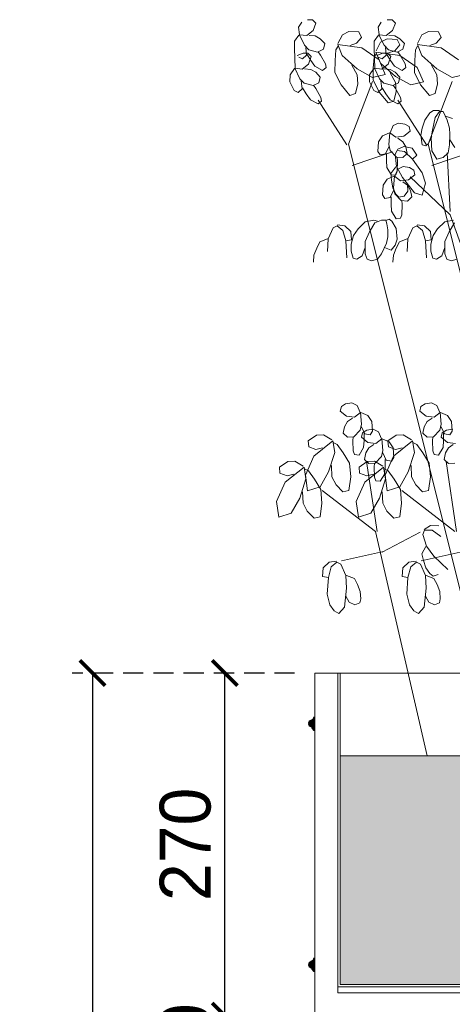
# Model space of a CAD drawing. Header units: millimetres. Extents: x 193134 to 268609, y 2024 to 10978.
# Tile 22 of 27: x 265542 to 265883, y 6779 to 7555. Entities that reach past the tile are written whole.
import ezdxf

# ---------------------------------------------------------------- set-up
doc = ezdxf.new("R2010")
doc.units = ezdxf.units.MM
doc.header["$LTSCALE"] = 2.5
doc.linetypes.add('DASHED2', pattern=[9.525, 6.35, -3.175])
for name, color, linetype, lineweight in [('ceiling electrical', 6, 'Continuous', 5), ('Dimension', 40, 'Continuous', 0), ('ELEVATION 3', 21, 'Continuous', 13), ('HATCH LIGHT', 250, 'Continuous', 0), ('HATCH MEDIUM', 251, 'Continuous', 5)]:
    doc.layers.add(name, color=color, linetype=linetype, lineweight=lineweight)
doc.layers.add('CORNICE', color=32, linetype='Continuous')
doc.styles.get("Standard").update_dxf_attribs({"font": 'GOTHIC.TTF'})
doc.dimstyles.new('AJKD_20', dxfattribs={"dimscale": 20, "dimtxt": 2, "dimasz": 1, "dimexe": 0.8, "dimexo": 0.8, "dimgap": 0.5, "dimtad": 1, "dimdec": 0, "dimzin": 0, "dimdsep": 46, "dimtxsty": 'Standard', "dimblk": 'ARCHTICK', "dimcen": 0.125, "dimclrd": 251, "dimclre": 251, "dimclrt": 42, "dimadec": 0, "dimazin": 0, "dimtfac": 1, "dimtdec": 0, "dimtix": 1, "dimtmove": 0, "dimatfit": 3, "dimfxl": 0, "dimtolj": 1, "dimtzin": 0, "dimarcsym": 0})

# ---------------------------------------------------------------- blocks, each defined once
blk = doc.blocks.new('M-2')
at = {"layer": 'CORNICE'}
h = blk.add_hatch(dxfattribs=at)
h.set_pattern_fill('CORK', color=32, scale=0.5)
h.set_pattern_definition([(0, (2058.6505, 0), (0, 1.5875), []), (135, (2059.4443, -0.7937), (-3.17500137, -3.17500137), [2.245065, -2.245065]), (135, (2059.841, -0.7937), (-3.17500137, -3.17500137), [2.245065, -2.245065]), (135, (2060.238, -0.7937), (-3.17500137, -3.17500137), [2.245065, -2.245065])])
edge = h.paths.add_edge_path()
edge.add_arc((47355.7, -85946.3), 6, 180, 270)
edge.add_line((47355.7, -85952.3), (47355.7, -85955.3))
edge.add_line((47355.7, -85955.3), (47359.3, -85955.3))
edge.add_arc((47356.4, -85967.3), 12.3, -76.3679, 76.3679, ccw=False)
edge.add_line((47359.3, -85979.3), (47355.7, -85979.3))
edge.add_line((47355.7, -85979.3), (47355.7, -85984.3))
edge.add_line((47355.7, -85984.3), (47349.7, -85993.3))
edge.add_line((47349.7, -85993.3), (47343.7, -85993.3))
edge.add_line((47343.7, -85993.3), (47343.7, -85943.3))
edge.add_line((47343.7, -85943.3), (47349.7, -85943.3))
edge.add_line((47349.7, -85943.3), (47349.7, -85946.3))
at = {"layer": 'CORNICE', "color": 32}
blk.add_lwpolyline([(47349.7, -85946.3, 0.414214), (47355.7, -85952.3), (47355.7, -85955.3), (47359.3, -85955.3, -0.786468), (47359.3, -85979.3), (47355.7, -85979.3), (47355.7, -85984.3), (47349.7, -85993.3), (47343.7, -85993.3), (47343.7, -85943.3), (47349.7, -85943.3)], format="xyb", close=True, dxfattribs=at)
blk = doc.blocks.new('EDER')
at = {"color": 151}
for p, q in [((-238.65, 853.69), (-235.82, 858.05)), ((-237.68, 846.88), (-238.65, 853.69)), ((-230.5, 860.23), (-226.17, 860.22)), ((-226.17, 860.22), (-223.21, 857.26)), ((-223.21, 857.26), (-225.72, 850.45)), ((-167.65, 853.69), (-164.82, 858.05)), ((-166.68, 846.88), (-167.65, 853.69)), ((-159.5, 860.23), (-155.17, 860.22)), ((-155.17, 860.22), (-152.22, 857.26)), ((-152.22, 857.26), (-154.72, 850.45)), ((-238.31, 846.5), (-242.17, 840.98)), ((-231.36, 845.97), (-237.89, 846.75)), ((-237.89, 846.75), (-233.34, 837.36)), ((-225.72, 850.45), (-231.36, 845.97)), ((-223.77, 845.82), (-229.2, 846.22)), ((-219.32, 843.24), (-223.77, 845.82)), ((-203.53, 839.1), (-199.55, 846.8)), ((-199.55, 846.8), (-193.84, 849.74)), ((-193.84, 849.74), (-184.94, 849.34)), ((-182.54, 844.45), (-186.85, 839.19)), ((-184.94, 849.34), (-182.54, 844.45)), ((-167.32, 846.5), (-171.18, 840.98)), ((-160.36, 845.97), (-166.9, 846.75)), ((-166.9, 846.75), (-162.34, 837.36)), ((-154.72, 850.45), (-160.36, 845.97)), ((-152.77, 845.82), (-158.2, 846.22)), ((-148.32, 843.24), (-152.77, 845.82)), ((-132.53, 839.1), (-128.55, 846.8)), ((-128.55, 846.8), (-122.84, 849.74)), ((-122.84, 849.74), (-113.94, 849.34)), ((-111.55, 844.45), (-115.85, 839.19)), ((-113.94, 849.34), (-111.55, 844.45)), ((-242.17, 840.98), (-242.31, 834.56)), ((-233.34, 837.36), (-229.47, 833.37)), ((-231.41, 828.49), (-232.17, 835.43)), ((-215.21, 838.87), (-219.32, 843.24)), ((-216.5, 833.86), (-215.21, 838.87)), ((-205.42, 833.19), (-203.41, 836.53)), ((-203.69, 837.94), (-182.33, 835.07)), ((-199.77, 828.17), (-203.69, 837.94)), ((-186.85, 839.19), (-192.61, 837.28)), ((-182.33, 835.07), (-166.88, 824.37)), ((-171.18, 840.98), (-171.31, 834.56)), ((-169.42, 832.35), (-165.44, 840.05)), ((-165.44, 840.05), (-159.73, 842.99)), ((-162.34, 837.36), (-158.48, 833.37)), ((-160.42, 828.49), (-161.17, 835.43)), ((-159.73, 842.99), (-150.83, 842.58)), ((-148.43, 837.7), (-152.74, 832.44)), ((-150.83, 842.58), (-148.43, 837.7)), ((-144.22, 838.87), (-148.32, 843.24)), ((-145.5, 833.86), (-144.22, 838.87)), ((-134.42, 833.19), (-132.41, 836.53)), ((-132.69, 837.94), (-111.33, 835.07)), ((-128.77, 828.17), (-132.69, 837.94)), ((-115.85, 839.19), (-121.61, 837.28)), ((-111.33, 835.07), (-95.88, 824.37)), ((-241.71, 816.95), (-242.31, 834.56)), ((-239.85, 828.13), (-234.53, 830.3)), ((-238.49, 826.84), (-234.95, 825.29)), ((-234.95, 825.29), (-231.41, 828.49)), ((-234.53, 830.3), (-230.2, 830.29)), ((-227.73, 823.86), (-231.02, 829.26)), ((-230.2, 830.29), (-227.24, 827.33)), ((-227.24, 827.33), (-229.74, 820.53)), ((-229.47, 833.37), (-221.58, 831.3)), ((-221.58, 831.3), (-216.5, 833.86)), ((-221.16, 831.56), (-219.07, 828.6)), ((-219.07, 828.6), (-214.59, 820.75)), ((-206.07, 823.81), (-205.42, 833.19)), ((-186.22, 816.32), (-199.77, 828.17)), ((-171.96, 817.06), (-171.31, 826.44)), ((-170.71, 816.95), (-171.31, 834.56)), ((-171.31, 826.44), (-169.3, 829.78)), ((-169.58, 831.19), (-148.22, 828.32)), ((-165.66, 821.42), (-169.58, 831.19)), ((-168.85, 828.13), (-163.53, 830.3)), ((-167.49, 826.84), (-163.95, 825.29)), ((-163.95, 825.29), (-160.42, 828.49)), ((-163.53, 830.3), (-159.2, 830.29)), ((-156.74, 823.86), (-160.02, 829.26)), ((-159.2, 830.29), (-156.25, 827.33)), ((-156.25, 827.33), (-158.75, 820.53)), ((-152.74, 832.44), (-158.5, 830.52)), ((-158.48, 833.37), (-150.58, 831.3)), ((-150.58, 831.3), (-145.5, 833.86)), ((-150.16, 831.56), (-148.07, 828.6)), ((-148.22, 828.32), (-132.77, 817.62)), ((-148.07, 828.6), (-143.59, 820.75)), ((-135.07, 823.81), (-134.42, 833.19)), ((-115.23, 816.32), (-128.77, 828.17)), ((-229.74, 820.53), (-235.39, 816.04)), ((-224.03, 818.71), (-227.73, 823.86)), ((-217.14, 814.97), (-224.03, 818.71)), ((-214.59, 820.75), (-214, 817.41)), ((-206.22, 813.15), (-206.07, 823.81)), ((-191.14, 819.67), (-186.41, 810.92)), ((-166.88, 824.37), (-161.3, 811.39)), ((-152.11, 809.57), (-165.66, 821.42)), ((-158.75, 820.53), (-164.39, 816.04)), ((-153.03, 818.71), (-156.74, 823.86)), ((-146.14, 814.97), (-153.03, 818.71)), ((-143.59, 820.75), (-143.01, 817.41)), ((-135.23, 813.15), (-135.07, 823.81)), ((-132.77, 817.62), (-127.19, 804.63)), ((-120.15, 819.67), (-115.41, 810.92)), ((-246.2, 811.05), (-246.34, 804.63)), ((-242.34, 816.57), (-246.2, 811.05)), ((-235.39, 816.04), (-241.92, 816.83)), ((-241.92, 816.83), (-237.37, 807.44)), ((-227.8, 815.9), (-233.23, 816.29)), ((-223.34, 813.32), (-227.8, 815.9)), ((-219.24, 808.94), (-223.34, 813.32)), ((-220.53, 803.93), (-219.24, 808.94)), ((-214, 817.41), (-217.14, 814.97)), ((-200.73, 802.22), (-206.22, 813.15)), ((-186.41, 810.92), (-185.81, 802.83)), ((-172.66, 808.71), (-186.22, 816.32)), ((-175.21, 811.05), (-175.34, 804.63)), ((-171.35, 816.57), (-175.21, 811.05)), ((-161.3, 811.39), (-172.66, 808.71)), ((-172.11, 806.4), (-171.96, 817.06)), ((-164.39, 816.04), (-170.92, 816.83)), ((-170.92, 816.83), (-166.37, 807.44)), ((-156.8, 815.9), (-162.23, 816.29)), ((-157.04, 812.92), (-152.3, 804.17)), ((-152.35, 813.32), (-156.8, 815.9)), ((-148.25, 808.94), (-152.35, 813.32)), ((-138.55, 801.96), (-152.11, 809.57)), ((-149.53, 803.93), (-148.25, 808.94)), ((-143.01, 817.41), (-146.14, 814.97)), ((-129.74, 802.22), (-135.23, 813.15)), ((-115.41, 810.92), (-114.82, 802.83)), ((-101.66, 808.71), (-115.23, 816.32)), ((-90.3, 811.39), (-101.66, 808.71)), ((-246.34, 804.63), (-242.52, 796.91)), ((-237.37, 807.44), (-233.5, 803.44)), ((-235.44, 798.57), (-236.2, 805.51)), ((-233.5, 803.44), (-225.61, 801.37)), ((-225.61, 801.37), (-220.53, 803.93)), ((-225.19, 801.63), (-223.1, 798.67)), ((-192.93, 792.69), (-200.73, 802.22)), ((-194.16, 749.14), (-172.7, 804.99)), ((-185.81, 802.83), (-187.8, 794.22)), ((-175.34, 804.63), (-171.52, 796.91)), ((-166.63, 795.46), (-172.11, 806.4)), ((-166.37, 807.44), (-162.51, 803.44)), ((-164.45, 798.57), (-165.2, 805.51)), ((-162.51, 803.44), (-154.61, 801.37)), ((-154.61, 801.37), (-149.53, 803.93)), ((-154.19, 801.63), (-152.1, 798.67)), ((-152.3, 804.17), (-151.71, 796.08)), ((-127.19, 804.63), (-138.55, 801.96)), ((-121.93, 792.69), (-129.74, 802.22)), ((-123.16, 749.14), (-101.7, 804.99)), ((-114.82, 802.83), (-116.8, 794.22)), ((-242.52, 796.91), (-238.98, 795.36)), ((-238.98, 795.36), (-235.44, 798.57)), ((-231.76, 793.93), (-235.05, 799.34)), ((-228.06, 788.79), (-231.76, 793.93)), ((-223.1, 798.67), (-218.62, 790.82)), ((-187.8, 794.22), (-192.93, 792.69)), ((-171.52, 796.91), (-167.98, 795.36)), ((-167.98, 795.36), (-164.45, 798.57)), ((-158.82, 785.94), (-166.63, 795.46)), ((-160.76, 793.93), (-164.05, 799.34)), ((-157.06, 788.79), (-160.76, 793.93)), ((-151.71, 796.08), (-153.69, 787.47)), ((-152.1, 798.67), (-147.62, 790.82)), ((-116.8, 794.22), (-121.93, 792.69)), ((-221.17, 785.05), (-228.06, 788.79)), ((-218.03, 787.48), (-221.17, 785.05)), ((-195.42, 748.37), (-221.1, 788.26)), ((-218.62, 790.82), (-218.03, 787.48)), ((-153.69, 787.47), (-158.82, 785.94)), ((-150.17, 785.05), (-157.06, 788.79)), ((-147.03, 787.48), (-150.17, 785.05)), ((-124.43, 748.37), (-150.1, 788.26)), ((-147.62, 790.82), (-147.03, 787.48)), ((-121.61, 776.94), (-126.05, 770.62)), ((-118.16, 779.2), (-121.61, 776.94)), ((-112.98, 779.2), (-118.16, 779.2)), ((-116.93, 772.88), (-112.98, 778.3)), ((-112.98, 778.3), (-109.53, 778.3)), ((-109.53, 778.3), (-106.08, 770.62)), ((-107.56, 774.23), (-101.4, 771.98)), ((-156.87, 759.33), (-154.16, 765.65)), ((-154.16, 765.65), (-149.47, 767.91)), ((-149.47, 767.91), (-143.8, 767.01)), ((-143.8, 767.01), (-140.1, 764.75)), ((-140.1, 764.75), (-139.12, 760.69)), ((-126.05, 770.62), (-128.27, 763.4)), ((-119.15, 761.59), (-116.93, 772.88)), ((-106.08, 770.62), (-104.11, 763.4)), ((-163.77, 756.62), (-167.22, 751.2)), ((-157.61, 759.33), (-163.77, 756.62)), ((-157.12, 759.33), (-158.1, 748.94)), ((-151.94, 755.27), (-157.12, 759.33)), ((-144.79, 756.17), (-151.94, 755.27)), ((-139.12, 760.69), (-144.79, 756.17)), ((-128.27, 763.4), (-129.5, 757.07)), ((-129.5, 757.07), (-128.27, 748.49)), ((-120.38, 754.81), (-119.15, 761.59)), ((-104.11, 763.4), (-103.61, 757.98)), ((-103.61, 757.98), (-104.11, 748.49)), ((-57.7, 203.03), (-194.16, 749.14)), ((-167.22, 751.2), (-167.96, 742.62)), ((-158.1, 748.94), (-156.87, 743.52)), ((-145.53, 751.2), (-149.97, 754.36)), ((-143.06, 746.69), (-145.53, 751.2)), ((-128.27, 748.49), (-125.06, 747.59)), ((-125.06, 747.59), (-123.09, 749.4)), ((13.29, 203.03), (-123.16, 749.14)), ((-123.09, 749.4), (-119.89, 755.72)), ((-119.89, 743.07), (-120.38, 754.81)), ((-104.11, 748.49), (-105.34, 741.27)), ((-99.42, 746.23), (-103.61, 753.01)), ((-190.89, 729.99), (-154.85, 742.38)), ((-167.96, 742.62), (-165.75, 739.46)), ((-165.75, 739.46), (-161.06, 740.36)), ((-161.06, 740.36), (-158.1, 746.69)), ((-160.32, 734.49), (-160.32, 740.81)), ((-156.87, 743.52), (-151.2, 737.65)), ((-152.58, 740.06), (-150.56, 743.39)), ((-151.21, 729.26), (-152.58, 740.06)), ((-150.82, 744.29), (-144.67, 746.98)), ((-150.56, 743.39), (-144.03, 742.61)), ((-145.53, 737.2), (-141.83, 740.81)), ((-144.67, 746.98), (-137.45, 745.55)), ((-144.03, 742.61), (-137, 735.79)), ((-141.83, 740.81), (-143.06, 746.69)), ((-137.45, 745.55), (-133.04, 739.25)), ((-133.04, 739.25), (-137, 735.79)), ((-115.2, 735.85), (-119.89, 743.07)), ((-119.89, 729.99), (-83.85, 742.38)), ((-105.34, 741.27), (-109.53, 737.2)), ((-103.37, 688.88), (-106.08, 741.27)), ((-159.83, 728.17), (-160.32, 734.49)), ((-151.2, 737.65), (-145.53, 737.2)), ((-150.71, 737.65), (-150.46, 734.04)), ((-150.46, 734.04), (-150.71, 725.01)), ((-137, 735.79), (-128.42, 723.56)), ((-109.53, 737.2), (-115.2, 735.85)), ((-155.88, 721.4), (-159.83, 728.17)), ((-151.84, 728.88), (-156.33, 722.98)), ((-156.33, 722.98), (-155.84, 716.94)), ((-151.94, 721.85), (-155.88, 721.4)), ((-152.68, 720.49), (-149.97, 726.81)), ((-150.71, 725.01), (-151.94, 721.85)), ((-145.98, 719.23), (-151.21, 729.26)), ((-149.97, 726.81), (-145.28, 729.07)), ((-145.28, 729.07), (-139.61, 728.17)), ((-134.93, 721.85), (-140.6, 717.33)), ((-139.61, 728.17), (-135.91, 725.91)), ((-135.91, 725.91), (-134.93, 721.85)), ((-128.42, 723.56), (-125.39, 714.3)), ((-163.03, 712.36), (-163.77, 703.78)), ((-159.58, 717.78), (-163.03, 712.36)), ((-153.42, 720.49), (-159.58, 717.78)), ((-155.84, 716.94), (-154.66, 710.25)), ((-152.92, 720.49), (-153.91, 710.1)), ((-147.75, 716.43), (-152.92, 720.49)), ((-140.6, 717.33), (-147.75, 716.43)), ((-135.38, 705.59), (-145.98, 719.23)), ((-141.34, 712.36), (-145.77, 715.52)), ((-141.31, 707.27), (-141.59, 713.44)), ((-138.87, 707.85), (-141.34, 712.36)), ((-103.37, 686.17), (-139.12, 720.04)), ((-125.39, 714.3), (-128.35, 703.52)), ((-163.77, 703.78), (-161.55, 700.62)), ((-156.87, 701.52), (-153.91, 707.85)), ((-154.66, 710.25), (-151.8, 704.6)), ((-153.91, 710.1), (-152.68, 704.69)), ((-152.68, 704.69), (-147.01, 698.81)), ((-151.8, 704.6), (-149.29, 701.89)), ((-144.56, 702.65), (-141.31, 707.27)), ((-137.64, 701.98), (-138.87, 707.85)), ((-128.35, 703.52), (-135.38, 705.59)), ((-161.55, 700.62), (-156.87, 701.52)), ((-156.13, 695.65), (-156.13, 701.98)), ((-155.64, 689.33), (-156.13, 695.65)), ((-149.29, 701.89), (-144.56, 702.65)), ((-147.01, 698.81), (-141.34, 698.36)), ((-146.51, 698.81), (-146.27, 695.2)), ((-146.27, 695.2), (-146.51, 686.17)), ((-141.34, 698.36), (-137.64, 701.98)), ((-151.69, 682.56), (-155.64, 689.33)), ((-146.51, 686.17), (-147.75, 683.01)), ((-71.81, 597.2), (-103.37, 686.17)), ((-203.96, 677.14), (-197.3, 676.23)), ((-179.18, 679.79), (-185.59, 673.47)), ((-171.53, 681.15), (-179.18, 679.79)), ((-175.23, 670.76), (-170.55, 678.89)), ((-168.33, 680.24), (-171.53, 681.15)), ((-170.55, 678.89), (-164.63, 681.15)), ((-164.63, 681.15), (-160.69, 681.15)), ((-160.69, 681.15), (-159.95, 677.99)), ((-157.73, 682.05), (-160.19, 681.15)), ((-159.95, 677.99), (-158.96, 672.57)), ((-155.51, 680.24), (-157.73, 682.05)), ((-155.51, 680.24), (-151.56, 673.92)), ((-147.75, 683.01), (-151.69, 682.56)), ((-132.96, 677.14), (-126.31, 676.23)), ((-108.18, 679.79), (-114.59, 673.47)), ((-100.54, 681.15), (-108.18, 679.79)), ((-104.24, 670.76), (-99.55, 678.89)), ((-212.1, 664.49), (-207.66, 674.43)), ((-207.66, 674.43), (-204.21, 676.23)), ((-204.21, 676.23), (-199.03, 672.17)), ((-199.03, 672.17), (-196.56, 662.69)), ((-197.3, 676.23), (-191.88, 671.27)), ((-191.88, 671.27), (-191.39, 663.59)), ((-185.59, 673.47), (-189.53, 667.6)), ((-179.18, 662.18), (-175.23, 670.76)), ((-158.96, 672.57), (-158.96, 666.24)), ((-151.56, 673.92), (-150.82, 664.44)), ((-141.1, 664.49), (-136.66, 674.43)), ((-136.66, 674.43), (-133.21, 676.23)), ((-133.21, 676.23), (-128.03, 672.17)), ((-128.03, 672.17), (-125.57, 662.69)), ((-126.31, 676.23), (-120.88, 671.27)), ((-120.88, 671.27), (-120.39, 663.59)), ((-114.59, 673.47), (-118.54, 667.6)), ((-108.18, 662.18), (-104.24, 670.76)), ((-219.74, 661.78), (-222.45, 656.36)), ((-212.84, 664.49), (-219.74, 661.78)), ((-212.84, 653.2), (-212.1, 664.49)), ((-191.39, 663.59), (-196.56, 662.69)), ((-196.56, 662.69), (-195.58, 647.78)), ((-189.53, 667.6), (-191.75, 659.92)), ((-191.75, 659.92), (-191.75, 653.6)), ((-179.18, 651.34), (-179.18, 662.18)), ((-160.19, 660.82), (-164.63, 651.34)), ((-158.96, 666.24), (-160.19, 660.82)), ((-150.82, 664.44), (-152.55, 659.02)), ((-148.74, 661.78), (-151.46, 656.36)), ((-141.84, 664.49), (-148.74, 661.78)), ((-141.84, 653.2), (-141.1, 664.49)), ((-120.39, 663.59), (-125.57, 662.69)), ((-125.57, 662.69), (-124.58, 647.78)), ((-118.54, 667.6), (-120.75, 659.92)), ((-120.75, 659.92), (-120.75, 653.6)), ((-108.18, 651.34), (-108.18, 662.18)), ((-222.45, 656.36), (-224.92, 650.04)), ((-191.75, 653.6), (-190.03, 647.28)), ((-181.89, 649.53), (-179.18, 656.76)), ((-177.45, 646.37), (-179.18, 651.34)), ((-164.63, 651.34), (-168.33, 646.37)), ((-156, 654.5), (-162.04, 656.87)), ((-152.55, 659.02), (-156, 654.5)), ((-151.46, 656.36), (-153.92, 650.04)), ((-120.75, 653.6), (-119.03, 647.28)), ((-110.89, 649.53), (-108.18, 656.76)), ((-106.45, 646.37), (-108.18, 651.34)), ((-224.92, 650.04), (-225.41, 643.72)), ((-190.03, 647.28), (-186.57, 646.37)), ((-186.57, 646.37), (-181.89, 649.53)), ((-173.51, 645.02), (-177.45, 646.37)), ((-168.33, 646.37), (-173.51, 645.02)), ((-153.92, 650.04), (-154.41, 643.72)), ((-119.03, 647.28), (-115.58, 646.37)), ((-115.58, 646.37), (-110.89, 649.53)), ((-102.51, 645.02), (-106.45, 646.37)), ((-97.33, 646.37), (-102.51, 645.02)), ((-200.46, 514.98), (-201.45, 510.91)), ((-201.45, 510.91), (-195.78, 506.4)), ((-196.76, 517.24), (-200.46, 514.98)), ((-191.09, 518.14), (-196.76, 517.24)), ((-186.41, 515.88), (-191.09, 518.14)), ((-183.7, 509.56), (-186.41, 515.88)), ((-129.46, 514.98), (-130.45, 510.91)), ((-130.45, 510.91), (-124.78, 506.4)), ((-125.77, 517.24), (-129.46, 514.98)), ((-120.1, 518.14), (-125.77, 517.24)), ((-115.41, 515.88), (-120.1, 518.14)), ((-112.7, 509.56), (-115.41, 515.88)), ((-197.5, 496.91), (-195.04, 501.43)), ((-195.78, 506.4), (-188.63, 505.49)), ((-195.04, 501.43), (-190.6, 504.59)), ((-188.63, 505.49), (-183.45, 509.56)), ((-183.45, 509.56), (-182.46, 499.17)), ((-182.96, 509.56), (-176.79, 506.85)), ((-176.79, 506.85), (-173.34, 501.43)), ((-173.34, 501.43), (-172.6, 492.85)), ((-126.51, 496.91), (-124.04, 501.43)), ((-124.78, 506.4), (-117.63, 505.49)), ((-124.04, 501.43), (-119.6, 504.59)), ((-117.63, 505.49), (-112.45, 509.56)), ((-112.45, 509.56), (-111.47, 499.17)), ((-111.96, 509.56), (-105.8, 506.85)), ((-105.8, 506.85), (-102.34, 501.43)), ((-102.34, 501.43), (-101.6, 492.85)), ((-198.74, 491.04), (-197.5, 496.91)), ((-183.7, 493.75), (-189.37, 487.88)), ((-182.46, 499.17), (-183.7, 493.75)), ((-179.5, 490.59), (-182.46, 496.91)), ((-177.78, 493.75), (-181.48, 491.49)), ((-172.11, 494.65), (-177.78, 493.75)), ((-172.6, 492.85), (-174.82, 489.69)), ((-167.42, 492.4), (-172.11, 494.65)), ((-164.71, 486.07), (-167.42, 492.4)), ((-127.74, 491.04), (-126.51, 496.91)), ((-112.7, 493.75), (-118.37, 487.88)), ((-111.47, 499.17), (-112.7, 493.75)), ((-108.51, 490.59), (-111.47, 496.91)), ((-106.78, 493.75), (-110.48, 491.49)), ((-101.11, 494.65), (-106.78, 493.75)), ((-101.6, 492.85), (-103.82, 489.69)), ((-222.65, 489.24), (-230.05, 484.27)), ((-230.05, 484.27), (-229.56, 478.85)), ((-208.11, 484.27), (-224.87, 470.72)), ((-216.24, 489.69), (-222.65, 489.24)), ((-208.84, 485.17), (-216.24, 489.69)), ((-206.38, 473.88), (-208.11, 484.27)), ((-195.04, 487.43), (-198.74, 491.04)), ((-189.37, 487.88), (-195.04, 487.43)), ((-189.86, 487.88), (-190.11, 484.27)), ((-190.11, 484.27), (-189.86, 475.24)), ((-181.48, 491.49), (-182.46, 487.43)), ((-182.46, 487.43), (-176.79, 482.91)), ((-180.74, 478.4), (-180.24, 484.72)), ((-180.24, 484.72), (-180.24, 491.04)), ((-174.82, 489.69), (-179.5, 490.59)), ((-169.64, 482.01), (-164.47, 486.07)), ((-164.47, 486.07), (-163.48, 475.69)), ((-163.97, 486.07), (-157.81, 483.36)), ((-151.65, 489.24), (-159.05, 484.27)), ((-159.05, 484.27), (-158.56, 478.85)), ((-137.11, 484.27), (-153.87, 470.72)), ((-145.24, 489.69), (-151.65, 489.24)), ((-137.85, 485.17), (-145.24, 489.69)), ((-135.38, 473.88), (-137.11, 484.27)), ((-124.04, 487.43), (-127.74, 491.04)), ((-118.37, 487.88), (-124.04, 487.43)), ((-118.86, 487.88), (-119.11, 484.27)), ((-119.11, 484.27), (-118.86, 475.24)), ((-110.48, 491.49), (-111.47, 487.43)), ((-111.47, 487.43), (-105.8, 482.91)), ((-109.74, 478.4), (-109.25, 484.72)), ((-109.25, 484.72), (-109.25, 491.04)), ((-103.82, 489.69), (-108.51, 490.59)), ((-229.56, 478.85), (-223.14, 476.59)), ((-223.14, 476.59), (-217.23, 477.94)), ((-204.16, 481.11), (-207.61, 482.91)), ((-198.74, 473.43), (-204.16, 481.11)), ((-189.86, 475.24), (-188.63, 472.07)), ((-184.68, 471.62), (-180.74, 478.4)), ((-178.52, 473.43), (-176.05, 477.94)), ((-176.79, 482.91), (-169.64, 482.01)), ((-176.05, 477.94), (-171.62, 481.11)), ((-163.48, 475.69), (-164.71, 470.27)), ((-158.56, 478.85), (-152.15, 476.59)), ((-157.81, 483.36), (-154.36, 477.94)), ((-154.36, 477.94), (-153.62, 469.36)), ((-152.15, 476.59), (-146.23, 477.94)), ((-133.16, 481.11), (-136.61, 482.91)), ((-127.74, 473.43), (-133.16, 481.11)), ((-118.86, 475.24), (-117.63, 472.07)), ((-113.69, 471.62), (-109.74, 478.4)), ((-107.52, 473.43), (-105.06, 477.94)), ((-105.8, 482.91), (-98.65, 482.01)), ((-105.06, 477.94), (-100.62, 481.11)), ((-241.88, 466.2), (-248.29, 465.75)), ((-234.49, 461.69), (-241.88, 466.2)), ((-224.87, 470.72), (-232.51, 453.56)), ((-211.8, 456.72), (-206.38, 473.88)), ((-193.07, 464.4), (-198.74, 473.43)), ((-188.63, 472.07), (-184.68, 471.62)), ((-179.75, 467.56), (-178.52, 473.43)), ((-176.05, 463.94), (-179.75, 467.56)), ((-170.89, 466.2), (-177.3, 465.75)), ((-163.49, 461.69), (-170.89, 466.2)), ((-164.71, 470.27), (-170.38, 464.4)), ((-160.52, 467.11), (-163.48, 473.43)), ((-153.87, 470.72), (-161.52, 453.56)), ((-161.26, 461.24), (-161.26, 467.56)), ((-155.84, 466.2), (-160.52, 467.11)), ((-153.62, 469.36), (-155.84, 466.2)), ((-140.81, 456.72), (-135.38, 473.88)), ((-122.07, 464.4), (-127.74, 473.43)), ((-117.63, 472.07), (-113.69, 471.62)), ((-108.75, 467.56), (-107.52, 473.43)), ((-105.06, 463.94), (-108.75, 467.56)), ((-248.29, 465.75), (-255.69, 460.78)), ((-255.69, 460.78), (-255.2, 455.36)), ((-233.75, 460.78), (-250.51, 447.24)), ((-232.02, 450.4), (-233.75, 460.78)), ((-229.8, 457.62), (-233.25, 459.43)), ((-224.38, 449.94), (-229.8, 457.62)), ((-209.34, 462.14), (-208.84, 452.2)), ((-192.08, 452.2), (-193.07, 464.4)), ((-177.3, 465.75), (-184.69, 460.78)), ((-184.69, 460.78), (-184.2, 455.36)), ((-162.75, 460.78), (-179.52, 447.24)), ((-168.66, 403.43), (-177.9, 465.75)), ((-170.38, 464.4), (-176.05, 463.94)), ((-170.88, 464.4), (-171.12, 460.78)), ((-171.12, 460.78), (-170.88, 451.75)), ((-161.02, 450.4), (-162.75, 460.78)), ((-158.8, 457.62), (-162.26, 459.43)), ((-161.75, 454.91), (-161.26, 461.24)), ((-153.38, 449.94), (-158.8, 457.62)), ((-138.34, 462.14), (-137.85, 452.2)), ((-121.08, 452.2), (-122.07, 464.4)), ((-97.66, 403.43), (-106.91, 465.75)), ((-99.39, 464.4), (-105.06, 463.94)), ((-255.2, 455.36), (-248.79, 453.11)), ((-248.79, 453.11), (-242.87, 454.46)), ((-237.45, 433.24), (-232.02, 450.4)), ((-232.51, 453.56), (-230.54, 439.56)), ((-218.71, 440.91), (-224.38, 449.94)), ((-219.45, 443.17), (-211.8, 456.72)), ((-208.84, 452.2), (-205.15, 444.98)), ((-193.81, 440.01), (-192.08, 452.2)), ((-184.2, 455.36), (-177.79, 453.11)), ((-177.79, 453.11), (-171.87, 454.46)), ((-170.88, 451.75), (-169.64, 448.59)), ((-169.64, 448.59), (-165.7, 448.14)), ((-166.45, 433.24), (-161.02, 450.4)), ((-165.7, 448.14), (-161.75, 454.91)), ((-161.52, 453.56), (-159.54, 439.56)), ((-147.71, 440.91), (-153.38, 449.94)), ((-148.45, 443.17), (-140.81, 456.72)), ((-137.85, 452.2), (-134.15, 444.98)), ((-122.81, 440.01), (-121.08, 452.2)), ((-250.51, 447.24), (-258.16, 430.07)), ((-230.54, 439.56), (-219.45, 443.17)), ((-217.72, 428.72), (-218.71, 440.91)), ((-170.14, 403.43), (-217.47, 440.01)), ((-205.15, 444.98), (-198.98, 438.65)), ((-198.98, 438.65), (-193.81, 440.01)), ((-179.52, 447.24), (-187.16, 430.07)), ((-159.54, 439.56), (-148.45, 443.17)), ((-146.72, 428.72), (-147.71, 440.91)), ((-99.14, 403.43), (-146.48, 440.01)), ((-134.15, 444.98), (-127.99, 438.65)), ((-127.99, 438.65), (-122.81, 440.01)), ((-245.09, 419.69), (-237.45, 433.24)), ((-234.98, 438.65), (-234.49, 428.72)), ((-174.09, 419.69), (-166.45, 433.24)), ((-163.98, 438.65), (-163.49, 428.72)), ((-258.16, 430.07), (-256.18, 416.07)), ((-234.49, 428.72), (-230.79, 421.49)), ((-219.45, 416.53), (-217.72, 428.72)), ((-187.16, 430.07), (-185.19, 416.07)), ((-163.49, 428.72), (-159.79, 421.49)), ((-148.45, 416.53), (-146.72, 428.72)), ((-256.18, 416.07), (-245.09, 419.69)), ((-230.79, 421.49), (-224.62, 415.17)), ((-224.62, 415.17), (-219.45, 416.53)), ((-185.19, 416.07), (-174.09, 419.69)), ((-159.79, 421.49), (-153.63, 415.17)), ((-153.63, 415.17), (-148.45, 416.53)), ((-127.66, 400.79), (-126.18, 404.4)), ((-126.57, 405.25), (-120.89, 408.84)), ((-126.18, 404.4), (-119.6, 404.62)), ((-120.89, 408.84), (-113.54, 408.53)), ((-119.6, 404.62), (-111.61, 398.95)), ((-124.06, 203.03), (-170.14, 403.43)), ((-163.98, 385), (-130.26, 402.74)), ((-124.66, 390.33), (-127.66, 400.79)), ((-125.22, 389.86), (-128.76, 383.34)), ((-117.96, 381.22), (-124.66, 390.33)), ((-162.99, 385.36), (-200.22, 377.23)), ((-91.99, 385.36), (-129.22, 377.23)), ((-128.76, 383.34), (-127.35, 377.45)), ((-105.4, 369.35), (-117.96, 381.22)), ((-216.73, 370.91), (-217.23, 363.23)), ((-211.31, 375.88), (-216.73, 370.91)), ((-209.58, 371.82), (-212.05, 362.33)), ((-204.65, 376.78), (-211.31, 375.88)), ((-204.41, 375.88), (-209.58, 371.82)), ((-200.96, 374.07), (-204.41, 375.88)), ((-196.52, 364.14), (-200.96, 374.07)), ((-145.74, 370.91), (-146.23, 363.23)), ((-140.31, 375.88), (-145.74, 370.91)), ((-138.59, 371.82), (-141.05, 362.33)), ((-133.66, 376.78), (-140.31, 375.88)), ((-133.41, 375.88), (-138.59, 371.82)), ((-129.96, 374.07), (-133.41, 375.88)), ((-125.52, 364.14), (-129.96, 374.07)), ((-127.35, 377.45), (-125.17, 371.02)), ((-125.17, 371.02), (-121.48, 365.86)), ((-217.23, 363.23), (-212.05, 362.33)), ((-212.05, 362.33), (-213.04, 347.43)), ((-195.78, 352.85), (-196.52, 364.14)), ((-195.78, 364.14), (-188.87, 361.43)), ((-188.87, 361.43), (-186.16, 356.01)), ((-146.23, 363.23), (-141.05, 362.33)), ((-141.05, 362.33), (-142.04, 347.43)), ((-124.78, 352.85), (-125.52, 364.14)), ((-124.78, 364.14), (-117.88, 361.43)), ((-121.48, 365.86), (-118.59, 363.58)), ((-118.59, 363.58), (-114.03, 365.05)), ((-117.88, 361.43), (-115.16, 356.01)), ((-197.75, 335.69), (-195.78, 352.85)), ((-186.16, 356.01), (-183.7, 349.69)), ((-126.75, 335.69), (-124.78, 352.85)), ((-115.16, 356.01), (-112.7, 349.69)), ((-213.04, 347.43), (-210.82, 337.94)), ((-193.56, 340.2), (-196.52, 345.62)), ((-183.2, 343.36), (-183.94, 339.75)), ((-183.7, 349.69), (-183.2, 343.36)), ((-142.04, 347.43), (-139.82, 337.94)), ((-122.56, 340.2), (-125.52, 345.62)), ((-112.21, 343.36), (-112.95, 339.75)), ((-112.7, 349.69), (-112.21, 343.36)), ((-210.82, 337.94), (-206.87, 332.53)), ((-202.68, 330.27), (-197.75, 335.69)), ((-188.38, 337.94), (-193.56, 340.2)), ((-183.94, 339.75), (-188.38, 337.94)), ((-139.82, 337.94), (-135.88, 332.53)), ((-131.68, 330.27), (-126.75, 335.69)), ((-117.38, 337.94), (-122.56, 340.2)), ((-112.95, 339.75), (-117.38, 337.94)), ((-206.87, 332.53), (-202.68, 330.27)), ((-135.88, 332.53), (-131.68, 330.27))]:
    blk.add_line(p, q, dxfattribs=at)
blk = doc.blocks.new('_ArchTick')
at = {"color": 0, "linetype": 'ByBlock', "const_width": 0.15}
blk.add_lwpolyline([(-0.5, -0.5), (0.5, 0.5)], dxfattribs=at)
blk = doc.blocks.new('*D88')
at = {"layer": 'Defpoints', "color": 0}
for p in [(265703.68, 6770.15), (265774.53, 6770.15), (265774.53, 6730.15)]:
    blk.add_point(p, dxfattribs=at)
at = {"layer": 'Dimension', "color": 251, "lineweight": -2}
for p, q in [((265703.68, 6770.15), (265703.68, 6790.15)), ((265703.68, 6730.15), (265703.68, 6770.15)), ((265703.68, 6730.15), (265703.68, 6710.15))]:
    blk.add_line(p, q, dxfattribs=at)
at = {"layer": 'Dimension', "color": 251, "linetype": 'DASHED2', "lineweight": -2}
for p, q in [((265758.53, 6770.15), (265687.68, 6770.15)), ((265758.53, 6730.15), (265687.68, 6730.15))]:
    blk.add_line(p, q, dxfattribs=at)
at = {"layer": 'Dimension', "color": 251, "lineweight": -2, "xscale": 20, "yscale": 20, "zscale": 20}
for p, rotation in [((265703.68, 6770.15), 270), ((265703.68, 6730.15), 90)]:
    blk.add_blockref('_ArchTick', p, dxfattribs=dict(at, rotation=rotation))
at = {"layer": 'Dimension', "color": 42, "insert": (265672.67, 6750.15), "char_height": 40, "attachment_point": 5, "rotation": 90}
blk.add_mtext('\\A1;40', dxfattribs=at)
blk = doc.blocks.new('*D89')
at = {"layer": 'Defpoints', "color": 0}
for p in [(265703.68, 7040.15), (265774.53, 7040.15), (265774.53, 6770.15)]:
    blk.add_point(p, dxfattribs=at)
at = {"layer": 'Dimension', "color": 251, "linetype": 'DASHED2', "lineweight": -2}
for p, q in [((265758.53, 7040.15), (265687.68, 7040.15)), ((265758.53, 6770.15), (265687.68, 6770.15))]:
    blk.add_line(p, q, dxfattribs=at)
at = {"layer": 'Dimension', "color": 251, "lineweight": -2}
blk.add_line((265703.68, 6770.15), (265703.68, 7040.15), dxfattribs=at)
at = {"layer": 'Dimension', "color": 251, "lineweight": -2, "xscale": 20, "yscale": 20, "zscale": 20}
for p, rotation in [((265703.68, 7040.15), 90), ((265703.68, 6770.15), 270)]:
    blk.add_blockref('_ArchTick', p, dxfattribs=dict(at, rotation=rotation))
at = {"layer": 'Dimension', "color": 42, "insert": (265672.67, 6905.15), "char_height": 40, "attachment_point": 5, "rotation": 90}
blk.add_mtext('\\A1;270', dxfattribs=at)
blk = doc.blocks.new('*D90')
at = {"layer": 'Defpoints', "color": 0}
for p in [(265774.53, 7040.15), (265599.5, 6240.15), (265769.53, 6240.15)]:
    blk.add_point(p, dxfattribs=at)
at = {"layer": 'Dimension', "color": 251, "linetype": 'DASHED2', "lineweight": -2}
for p, q in [((265758.53, 7040.15), (265583.5, 7040.15)), ((265753.53, 6240.15), (265583.5, 6240.15))]:
    blk.add_line(p, q, dxfattribs=at)
at = {"layer": 'Dimension', "color": 251, "lineweight": -2}
blk.add_line((265599.5, 7040.15), (265599.5, 6240.15), dxfattribs=at)
at = {"layer": 'Dimension', "color": 251, "lineweight": -2, "xscale": 20, "yscale": 20, "zscale": 20}
for p, rotation in [((265599.5, 7040.15), 90), ((265599.5, 6240.15), 270)]:
    blk.add_blockref('_ArchTick', p, dxfattribs=dict(at, rotation=rotation))
at = {"layer": 'Dimension', "color": 42, "insert": (265568.49, 6640.15), "char_height": 40, "attachment_point": 5, "rotation": 90}
blk.add_mtext('\\A1;800', dxfattribs=at)

msp = doc.modelspace()

# ---------------------------------------------------------------- hatches: boundary and pattern name
at = {"layer": 'HATCH LIGHT'}
h = msp.add_hatch(dxfattribs=at)
h.set_pattern_fill('AR-SAND', color=256, scale=0.264759)
h.set_pattern_definition([(37.5, (97832.526, -52904.294), (-0.42362273, 12.95765734), [0, -10.2218166, 0, -11.43229487, 0, -10.9279289]), (7.5, (97832.526, -52904.294), (11.9015348, 18.9785918), [0, -5.51440105, 0, -9.2130847, 0, -3.53056165]), (327.5, (97824.254, -52904.294), (20.9422372, 0.03805076), [0, -3.36243967, 0, -12.1047828, 0, -15.80346643]), (317.5, (97824.254, -52904.294), (20.2158465, 5.9022551), [0, -1.68121983, 0, -7.9353576, 0, -9.0785871])])
h.paths.add_polyline_path([(265794.29, 6974.85), (266364.76, 6974.85), (266364.76, 6937.62), (265794.29, 6937.62)])
h = msp.add_hatch(dxfattribs=at)
h.set_pattern_fill('AR-SAND', color=256, scale=0.176506)
h.set_pattern_definition([(37.5, (97832.526, -52904.294), (-0.28241515, 8.63843823), [0, -6.8145444, 0, -7.6215299, 0, -7.28528594]), (7.5, (97832.526, -52904.294), (7.9343565, 12.6523945), [0, -3.67626737, 0, -6.14205646, 0, -2.35370777]), (327.5, (97827.011, -52904.294), (13.96149145, 0.02536717), [0, -2.24162644, 0, -8.0698552, 0, -10.5356443]), (317.5, (97827.011, -52904.294), (13.477231, 3.93483674), [0, -1.12081322, 0, -5.2902384, 0, -6.0523914])])
h.paths.add_polyline_path([(265794.29, 6940.42), (266364.76, 6940.42), (266364.76, 6920.21), (265794.29, 6920.21)])
h = msp.add_hatch(dxfattribs=at)
h.set_pattern_fill('AR-SAND', color=256, scale=0.114729)
h.set_pattern_definition([(37.5, (97832.5257, -52922.5337), (-0.18356985, 5.61498485), [0, -4.42945385, 0, -4.95399444, 0, -4.73543586]), (7.5, (97832.526, -52922.534), (5.15733174, 8.22405643), [0, -2.38957379, 0, -3.9923367, 0, -1.52991005]), (327.5, (97828.9413, -52922.5337), (9.07496944, 0.01648866), [0, -1.45705719, 0, -5.24540588, 0, -6.84816879]), (317.5, (97828.941, -52922.534), (8.76020014, 2.55764388), [0, -0.7285286, 0, -3.43865497, 0, -3.93405441])])
h.paths.add_polyline_path([(265794.29, 6922.18), (266364.76, 6922.18), (266364.76, 6893.81), (265794.29, 6893.81)])
h = msp.add_hatch(dxfattribs=at)
h.set_pattern_fill('AR-SAND', color=256, scale=0.044127)
h.set_pattern_definition([(37.5, (97832.5257, -52904.2938), (-0.070603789, 2.159609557), [0, -1.703636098, 0, -1.905382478, 0, -1.821321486]), (7.5, (97832.5257, -52904.2938), (1.98358913, 3.163098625), [0, -0.919066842, 0, -1.535514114, 0, -0.588426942]), (327.5, (97831.147, -52904.2938), (3.490372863, 0.006341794), [0, -0.560406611, 0, -2.0174638, 0, -2.633911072]), (317.5, (97831.147, -52904.2938), (3.36930775, 0.983709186), [0, -0.280203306, 0, -1.322559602, 0, -1.51309785])])
h.paths.add_polyline_path([(265794.29, 6895.44), (266364.76, 6895.44), (266364.76, 6867.07), (265794.29, 6867.07)])
h = msp.add_hatch(dxfattribs=at)
h.set_pattern_fill('GRAVEL', color=256, scale=0.88253)
h.set_pattern_definition([(228.0127875, (97848.6654, -52881.8776), (-179.330115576, -201.746379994), [3.0157946, -298.5641998]), (184.969741, (97846.6479, -52884.1192), (268.995173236, 22.416265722), [5.175198, -512.3444536]), (132.5104471, (97841.4922, -52884.5675), (224.162644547, -246.578908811), [3.6490989, -361.2612485]), (267.273689, (97832.7498, -52890.1716), (22.416264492, 448.325288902), [4.7127506, -466.562221]), (292.8336542, (97832.5257, -52894.879), (-112.0813222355, 268.995173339), [4.621225, -457.5019052]), (357.273689, (97834.319, -52899.1381), (-448.325288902, 22.416264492), [4.7127506, -466.562221]), (37.69424047, (97839.0264, -52899.36225), (-291.411437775, -224.162644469), [6.2323716, -617.004284]), (72.25532837, (97843.958, -52895.5515), (156.9138511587, 493.1578177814), [5.8840004, -582.5162546]), (121.4295656, (97845.7513, -52889.9474), (-179.330115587, 291.411437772), [4.728711, -468.1429055]), (175.2363583, (97843.2855, -52885.9125), (246.578908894, -22.416264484), [5.3985538, -264.5290146]), (222.3974378, (97837.9056, -52885.46416), (-268.995173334, -246.5789089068), [6.9815007, -691.1690878]), (138.8140748, (97854.942, -52890.3957), (-156.913851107, 134.497586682), [2.3828713, -235.9052883]), (171.4692344, (97853.1486, -52888.8266), (291.411437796, -44.8325288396), [4.533398, -448.8074945]), (225, (97848.665, -52888.154), (1e-13, -22.4162644), [3.1701305, -28.5312547]), (203.1985905, (97847.0962, -52885.4642), (112.08132223, 44.832528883), [1.707178, -169.010006]), (291.8014095, (97845.527, -52886.1367), (-22.41626445, 67.24879333), [2.414299, -118.3009795]), (30.9637565, (97846.4238, -52888.3783), (67.24879334, 44.83252889), [3.9212547, -126.786905]), (161.565051, (97849.786, -52886.361), (44.8325289, -22.41626444), [2.8354557, -68.0509966]), (16.3895403, (97832.5257, -52886.1367), (224.162644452, 67.248793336), [3.972162, -393.245056]), (70.3461759, (97836.3364, -52885.0158), (-89.665057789, -246.578908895), [3.3324243, -329.909304]), (293.1985905, (97849.7862, -52881.8776), (-44.832528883, 112.08132223), [3.4143333, -167.3028506]), (343.6104597, (97851.1312, -52885.0158), (-224.162644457, 67.24879332), [3.972162, -393.245056]), (339.4439548, (97832.5257, -52900.0347), (-112.081322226, 44.83252889), [3.8304913, -187.694156]), (294.7751406, (97836.1123, -52901.3797), (-112.08132236, 246.578908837), [3.209516, -317.7425473]), (66.8014095, (97850.0104, -52904.2938), (44.832528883, 112.08132223), [3.4143333, -167.3028506]), (17.3540246, (97851.3553, -52901.1555), (-291.411437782, -89.6650578), [3.7576608, -372.0074043]), (69.4439548, (97839.0264, -52904.2938), (-44.83252889, -112.081322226), [1.9152456, -189.6094017]), (101.3099325, (97848.6654, -52904.294), (-22.41626445, 89.66505778), [1.1430053, -113.1579645]), (165.9637565, (97848.441, -52903.173), (67.24879334, -22.41626445), [4.621225, -87.803401]), (186.00900596, (97843.958, -52902.0522), (224.162644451, 22.416264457), [4.2826273, -423.9795036]), (303.6900675, (97846.424, -52890.396), (-22.41626445, 44.83252889), [3.2329185, -77.5900724]), (353.1572266, (97848.2171, -52893.0857), (381.076495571, -44.8325288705), [5.644281, -558.7828358]), (60.9453959, (97853.8211, -52893.7582), (-89.665057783, -156.913851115), [2.307889, -228.481679]), (90, (97854.942, -52891.74), (-22.4162644, 22.4162644), [1.344976, -21.0712886]), (120.2564372, (97843.5096, -52901.3797), (89.66505777, -156.913851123), [3.114157, -308.302541]), (48.0127875, (97841.9405, -52898.6898), (179.330115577, 201.746379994), [6.031589, -295.5484053]), (3e-13, (97845.975, -52894.207), (22.4162644, 22.4162644), [5.8282288, -16.5880357]), (325.3048465, (97851.8037, -52894.2065), (224.162644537, -156.913850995), [3.5443252, -350.8879362]), (254.0546041, (97854.7178, -52896.224), (-22.416264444, -89.66505778), [3.263853, -159.9290155]), (207.64597536, (97853.8211, -52899.36225), (-425.909024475, -224.1626444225), [5.3141117, -526.0979397]), (175.42607874, (97849.1137, -52901.828), (-291.411437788, 22.416264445), [5.6219767, -556.5750754])])
h.paths.add_polyline_path([(265794.29, 6867.27), (266364.76, 6867.27), (266364.76, 6794.78), (265794.29, 6794.78)])

# ---------------------------------------------------------------- linework, layer by layer
at = {"layer": 'ELEVATION 3'}
for p, q in [((265794.29, 7040.15), (266364.76, 7040.15)), ((265794.29, 6974.85), (266364.76, 6974.85))]:
    msp.add_line(p, q, dxfattribs=at)
for points in [[(265774.53, 6770.15), (266384.53, 6770.15), (266384.53, 7040.15), (265774.53, 7040.15)], [(265792.53, 6788.15), (266366.53, 6788.15), (266366.53, 7040.15), (265792.53, 7040.15)], [(265792.53, 6788.15), (266366.53, 6788.15), (266366.53, 7040.15), (265792.53, 7040.15)]]:
    msp.add_lwpolyline(points, close=True, dxfattribs=at)
for points in [[(266366.53, 7040.15), (266366.53, 6793.02), (265792.53, 6793.02), (265792.53, 7040.15)], [(265792.53, 7040.15), (265794.29, 7040.15), (265794.29, 6794.78), (266364.76, 6794.78), (266364.76, 7040.15), (266366.53, 7040.15)]]:
    msp.add_lwpolyline(points, dxfattribs=at)

# ---------------------------------------------------------------- block references
at = {"layer": 'ceiling electrical', "xscale": -0.2000000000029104, "yscale": 0.2000000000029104, "zscale": 0.2000000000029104}
for p in [(275243.28, 24193.82), (275243.28, 24003.82)]:
    msp.add_blockref('M-2', p, dxfattribs=at)
at = {"layer": 'HATCH MEDIUM', "color": 7, "xscale": 0.8825300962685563, "yscale": 0.8825300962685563, "zscale": 0.8825300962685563}
msp.add_blockref('EDER', (265972.22, 6795.67), dxfattribs=at)

# ---------------------------------------------------------------- dimensions: what is measured, and where the dimension line sits
at = {"layer": 'Dimension'}
for base, p1, p2, picture, middle in [((265599.5, 6240.15), (265774.53, 7040.15), (265769.53, 6240.15), '*D90', (265568.49, 6640.15)), ((265703.68, 7040.15), (265774.53, 6770.15), (265774.53, 7040.15), '*D89', (265672.67, 6905.15)), ((265703.68, 6770.15), (265774.53, 6730.15), (265774.53, 6770.15), '*D88', (265672.67, 6750.15))]:
    dim = msp.add_linear_dim(base=base, p1=p1, p2=p2, angle=90, dimstyle='AJKD_20', dxfattribs=at)
    dim.commit()
    dim.dimension.update_dxf_attribs({"geometry": picture, "text_midpoint": middle})

doc.saveas('drawing.dxf')
